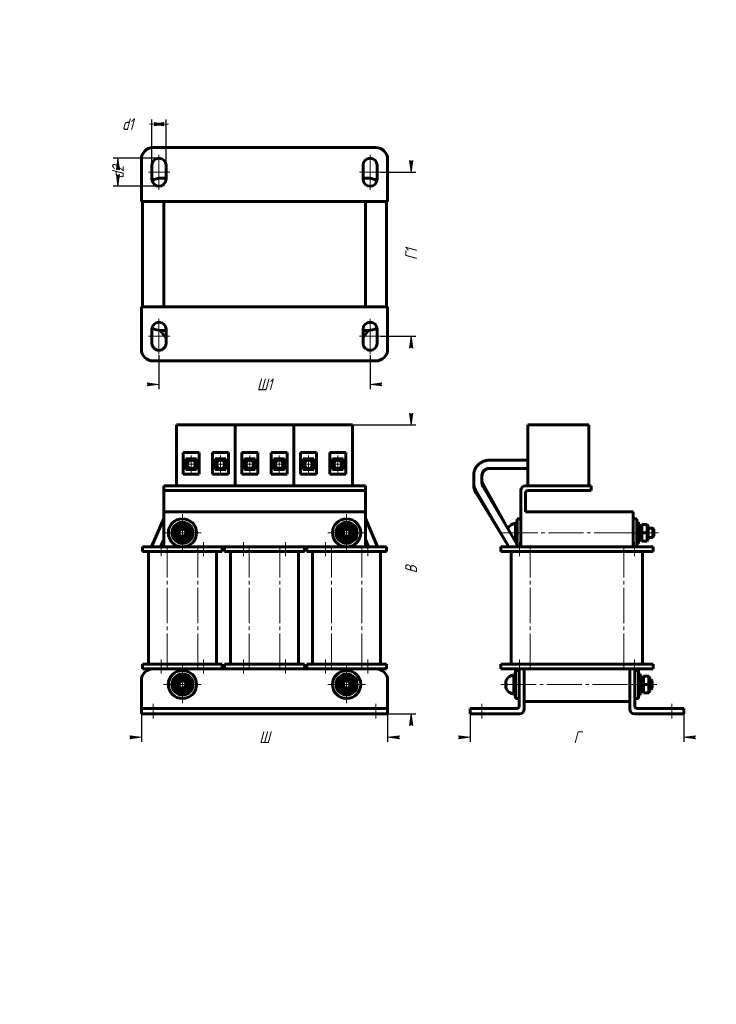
# Model space of a CAD drawing. Header units: millimetres. Extents: x 0 to 297, y 0 to 420.
import ezdxf

# ---------------------------------------------------------------- set-up
doc = ezdxf.new("R2010")
doc.units = ezdxf.units.MM
for name, pattern in [('K5LT_AXLED', [19.5, 15, -1.5, 1.5, -1.5]), ('K5LT_BASIC', [0]), ('K5LT_THIN', [0])]:
    doc.linetypes.add(name, pattern=pattern)
doc.layers.add('Системный слой', color=7, linetype='Continuous')
doc.styles.add('KDIMTEXTSTYLE', font='GOST_AU.SHX', dxfattribs={"width": 0.96, "oblique": 15, "height": 5})
doc.dimstyles.new('KDIMSTYLE (1.00)', dxfattribs={"dimtxt": 5, "dimasz": 1, "dimexe": 2, "dimexo": 0, "dimgap": 1, "dimtad": 1, "dimtxsty": 'KDIMTEXTSTYLE', "dimsah": 1, "dimcen": 0, "dimdle": 1, "dimadec": 0, "dimazin": 0, "dimtfac": 0.667, "dimtmove": 0, "dimatfit": 3, "dimfxl": 1, "dimtvp": 1, "dimtolj": 1, "dimtzin": 0, "dimarcsym": 0})

# ---------------------------------------------------------------- blocks, each defined once
blk = doc.blocks.new('U0')
at = {"layer": 'Системный слой', "color": 30, "linetype": 'K5LT_AXLED', "lineweight": 18, "true_color": 0xff8000}
for q in [(69.38, 144.42), (61.38, 136.42), (77.38, 136.42), (69.38, 128.42)]:
    blk.add_line((69.38, 136.42), q, dxfattribs=at)
blk = doc.blocks.new('U1')
at = {"layer": 'Системный слой', "color": 30, "linetype": 'K5LT_AXLED', "lineweight": 18, "true_color": 0xff8000}
for q in [(69.38, 209.12), (61.38, 201.12), (77.38, 201.12), (69.38, 193.12)]:
    blk.add_line((69.38, 201.12), q, dxfattribs=at)
blk = doc.blocks.new('U2')
at = {"layer": 'Системный слой', "color": 30, "linetype": 'K5LT_AXLED', "lineweight": 18, "true_color": 0xff8000}
for q in [(73.13, 234.1), (69.38, 230.35), (76.88, 230.35), (73.13, 226.6)]:
    blk.add_line((73.13, 230.35), q, dxfattribs=at)
blk = doc.blocks.new('U3')
at = {"layer": 'Системный слой', "color": 30, "linetype": 'K5LT_AXLED', "lineweight": 18, "true_color": 0xff8000}
for q in [(85.63, 234.1), (81.88, 230.35), (89.38, 230.35), (85.63, 226.6)]:
    blk.add_line((85.63, 230.35), q, dxfattribs=at)
blk = doc.blocks.new('U4')
at = {"layer": 'Системный слой', "color": 30, "linetype": 'K5LT_AXLED', "lineweight": 18, "true_color": 0xff8000}
for q in [(98.13, 234.1), (94.38, 230.35), (101.88, 230.35), (98.13, 226.6)]:
    blk.add_line((98.13, 230.35), q, dxfattribs=at)
blk = doc.blocks.new('U5')
at = {"layer": 'Системный слой', "color": 30, "linetype": 'K5LT_AXLED', "lineweight": 18, "true_color": 0xff8000}
for q in [(110.63, 234.1), (106.88, 230.35), (114.38, 230.35), (110.63, 226.6)]:
    blk.add_line((110.63, 230.35), q, dxfattribs=at)
blk = doc.blocks.new('U6')
at = {"layer": 'Системный слой', "color": 30, "linetype": 'K5LT_AXLED', "lineweight": 18, "true_color": 0xff8000}
for q in [(123.13, 234.1), (119.38, 230.35), (126.88, 230.35), (123.13, 226.6)]:
    blk.add_line((123.13, 230.35), q, dxfattribs=at)
blk = doc.blocks.new('U7')
at = {"layer": 'Системный слой', "color": 30, "linetype": 'K5LT_AXLED', "lineweight": 18, "true_color": 0xff8000}
for q in [(135.63, 234.1), (131.88, 230.35), (139.38, 230.35), (135.63, 226.6)]:
    blk.add_line((135.63, 230.35), q, dxfattribs=at)
blk = doc.blocks.new('U8')
at = {"layer": 'Системный слой', "color": 30, "linetype": 'K5LT_AXLED', "lineweight": 18, "true_color": 0xff8000}
for q in [(139.38, 144.42), (131.38, 136.42), (147.38, 136.42), (139.38, 128.42)]:
    blk.add_line((139.38, 136.42), q, dxfattribs=at)
blk = doc.blocks.new('U9')
at = {"layer": 'Системный слой', "color": 30, "linetype": 'K5LT_AXLED', "lineweight": 18, "true_color": 0xff8000}
for q in [(139.38, 209.12), (131.38, 201.12), (147.38, 201.12), (139.38, 193.12)]:
    blk.add_line((139.38, 201.12), q, dxfattribs=at)
blk = doc.blocks.new('KDIMARROW_01')
at = {"layer": 'Системный слой'}
blk.add_hatch(color=0, dxfattribs=at).paths.add_polyline_path([(0, 0), (-5, 0.66), (-4.5, 0), (-5, -0.66)])
at = {"layer": 'Системный слой', "color": 0, "linetype": 'K5LT_THIN', "lineweight": 18}
for p, q in [((-4.5, 0), (-5, 0.66)), ((-5, 0.66), (0, 0)), ((0, 0), (-5, -0.66)), ((-5, -0.66), (-4.5, 0)), ((0, 0), (-1, 0))]:
    blk.add_line(p, q, dxfattribs=at)
blk = doc.blocks.new('KDIMARROW_02')
at = {"layer": 'Системный слой'}
blk.add_hatch(color=0, dxfattribs=at).paths.add_polyline_path([(4.5, 0), (5, 0.66), (0, 0), (5, -0.66)])
at = {"layer": 'Системный слой', "color": 0, "linetype": 'K5LT_THIN', "lineweight": 18}
for p, q in [((0, 0), (-1, 0)), ((5, 0.66), (0, 0)), ((0, 0), (5, -0.66)), ((0, 0), (7, 0)), ((4.5, 0), (5, 0.66)), ((5, -0.66), (4.5, 0))]:
    blk.add_line(p, q, dxfattribs=at)

msp = doc.modelspace()

# ---------------------------------------------------------------- linework, layer by layer
at = {"layer": 'Системный слой', "color": 150, "linetype": 'K5LT_BASIC', "lineweight": 60, "true_color": 0x0080ff}
for p, q in [((56.885, 365.446), (151.885, 365.446)), ((51.885, 344.446), (51.885, 360.446)), ((56.385, 351.946), (56.385, 357.946)), ((62.385, 357.946), (62.385, 351.946)), ((146.385, 351.946), (146.385, 357.946)), ((152.385, 357.946), (152.385, 351.946)), ((156.885, 360.446), (156.885, 344.446)), ((60.385, 352.446), (62.385, 352.446)), ((146.385, 352.446), (148.385, 352.446)), ((51.885, 342.446), (51.885, 344.446)), ((156.885, 344.446), (156.885, 342.446)), ((156.885, 342.446), (51.885, 342.446)), ((52.385, 297.446), (52.385, 342.446)), ((61.385, 297.446), (61.385, 342.446)), ((147.385, 342.446), (147.385, 297.446)), ((156.385, 342.446), (156.385, 297.446)), ((51.885, 297.446), (156.885, 297.446)), ((51.885, 295.446), (51.885, 297.446)), ((51.885, 279.446), (51.885, 295.446)), ((156.885, 297.446), (156.885, 295.446)), ((156.885, 295.446), (156.885, 279.446)), ((56.385, 281.946), (56.385, 287.946)), ((62.385, 284.109), (59.955, 287.458)), ((62.385, 287.446), (60.385, 287.446)), ((62.385, 287.946), (62.385, 281.946)), ((146.385, 281.946), (146.385, 287.946)), ((146.385, 284.457), (148.658, 287.451)), ((148.385, 287.446), (146.385, 287.446)), ((152.385, 287.946), (152.385, 281.946)), ((151.885, 274.446), (56.885, 274.446)), ((66.885, 221.125), (66.885, 247.125)), ((66.885, 247.125), (91.885, 247.125)), ((91.885, 221.125), (91.885, 247.125)), ((91.885, 221.125), (91.885, 247.125)), ((91.885, 247.125), (116.885, 247.125)), ((116.885, 221.125), (116.885, 247.125)), ((116.885, 247.125), (141.885, 247.125)), ((116.885, 221.125), (116.885, 247.125)), ((141.885, 221.125), (141.885, 247.125)), ((216.597, 221.125), (216.597, 247.125)), ((216.597, 247.125), (242.597, 247.125)), ((242.597, 221.125), (242.597, 247.125)), ((69.685, 235.425), (69.685, 226.125)), ((76.585, 235.425), (69.685, 235.425)), ((76.585, 226.125), (76.585, 235.425)), ((89.085, 235.425), (82.185, 235.425)), ((82.185, 235.425), (82.185, 226.125)), ((89.085, 226.125), (89.085, 235.425)), ((94.685, 235.425), (94.685, 226.125)), ((101.585, 235.425), (94.685, 235.425)), ((101.585, 226.125), (101.585, 235.425)), ((114.085, 235.425), (107.185, 235.425)), ((107.185, 235.425), (107.185, 226.125)), ((114.085, 226.125), (114.085, 235.425)), ((119.685, 235.425), (119.685, 226.125)), ((126.585, 235.425), (119.685, 235.425)), ((126.585, 226.125), (126.585, 235.425)), ((139.085, 235.425), (132.185, 235.425)), ((132.185, 235.425), (132.185, 226.125)), ((139.085, 226.125), (139.085, 235.425)), ((75.385, 232.625), (70.885, 232.625)), ((70.885, 232.625), (70.885, 228.125)), ((71.524, 231.04), (70.885, 229.537)), ((75.385, 228.125), (75.385, 232.625)), ((87.885, 232.625), (83.385, 232.625)), ((83.385, 232.625), (83.385, 228.125)), ((87.885, 228.125), (87.885, 232.625)), ((100.385, 232.625), (95.885, 232.625)), ((95.885, 232.625), (95.885, 228.125)), ((100.385, 228.125), (100.385, 232.625)), ((112.885, 232.625), (108.385, 232.625)), ((108.385, 232.625), (108.385, 228.125)), ((112.885, 228.125), (112.885, 232.625)), ((125.385, 232.625), (120.885, 232.625)), ((120.885, 232.625), (120.885, 228.125)), ((125.385, 228.125), (125.385, 232.625)), ((137.885, 232.625), (133.385, 232.625)), ((133.385, 232.625), (133.385, 228.125)), ((137.245, 231.04), (137.885, 229.537)), ((137.885, 228.125), (137.885, 232.625)), ((216.597, 232.105), (200.347, 232.105)), ((70.885, 228.125), (75.385, 228.125)), ((74.745, 229.669), (74.088, 228.125)), ((83.385, 228.125), (87.885, 228.125)), ((83.902, 230.6), (83.551, 228.125)), ((87.367, 230.109), (87.086, 228.125)), ((95.885, 228.125), (100.385, 228.125)), ((96.402, 230.6), (96.051, 228.125)), ((99.867, 230.109), (99.586, 228.125)), ((108.385, 228.125), (112.885, 228.125)), ((108.902, 230.109), (109.183, 228.125)), ((112.367, 230.6), (112.718, 228.125)), ((120.885, 228.125), (125.385, 228.125)), ((121.402, 230.109), (121.683, 228.125)), ((124.867, 230.6), (125.218, 228.125)), ((133.385, 228.125), (137.885, 228.125)), ((134.024, 229.669), (134.682, 228.125)), ((216.597, 228.605), (200.347, 228.605)), ((69.685, 226.125), (76.585, 226.125)), ((82.185, 226.125), (89.085, 226.125)), ((94.685, 226.125), (101.585, 226.125)), ((107.185, 226.125), (114.085, 226.125)), ((119.685, 226.125), (126.585, 226.125)), ((132.185, 226.125), (139.085, 226.125)), ((193.597, 225.754), (193.597, 222.269)), ((197.097, 225.754), (197.097, 222.269)), ((147.385, 221.125), (61.385, 221.125)), ((61.385, 221.125), (61.385, 219.125)), ((61.385, 219.125), (147.385, 219.125)), ((61.385, 218.125), (61.385, 219.125)), ((147.385, 219.125), (147.385, 221.125)), ((147.385, 219.125), (147.385, 218.125)), ((193.597, 222.269), (193.597, 221.83)), ((193.597, 221.83), (193.597, 221.792)), ((193.597, 221.792), (193.597, 221.537)), ((194.437, 219.199), (208.556, 195.125)), ((197.429, 222.186), (208.185, 202.99)), ((197.456, 220.97), (212.614, 195.125)), ((213.597, 195.125), (213.597, 219.125)), ((215.597, 221.125), (243.597, 221.125)), ((216.597, 219.125), (243.597, 219.125)), ((243.597, 221.125), (243.597, 219.125)), ((61.385, 210.125), (61.385, 218.125)), ((147.385, 210.125), (147.385, 218.125)), ((194.551, 218.396), (208.543, 195.125)), ((194.553, 218.354), (208.542, 195.125)), ((194.57, 218.072), (208.536, 195.125)), ((215.597, 210.125), (215.597, 218.125)), ((61.385, 195.125), (61.385, 210.125)), ((61.385, 210.125), (147.385, 210.125)), ((147.385, 195.125), (147.385, 210.125)), ((215.597, 210.125), (261.597, 210.125)), ((261.597, 195.125), (261.597, 210.125)), ((61.385, 207.212), (56.241, 195.125)), ((147.385, 207.212), (152.528, 195.125)), ((212.097, 207.125), (213.597, 207.125)), ((212.097, 207.125), (212.097, 196.006)), ((261.597, 207.125), (263.097, 207.125)), ((263.097, 207.125), (263.097, 195.125)), ((67.364, 204.625), (65.343, 201.125)), ((67.653, 204.125), (65.92, 201.125)), ((71.405, 204.625), (67.364, 204.625)), ((67.364, 204.625), (67.653, 204.125)), ((71.117, 204.125), (67.653, 204.125)), ((71.405, 204.625), (71.117, 204.125)), ((72.849, 201.125), (71.117, 204.125)), ((73.426, 201.125), (71.405, 204.625)), ((137.364, 204.625), (135.343, 201.125)), ((137.653, 204.125), (135.92, 201.125)), ((141.405, 204.625), (137.364, 204.625)), ((137.364, 204.625), (137.653, 204.125)), ((141.117, 204.125), (137.653, 204.125)), ((141.405, 204.625), (141.117, 204.125)), ((142.849, 201.125), (141.117, 204.125)), ((143.426, 201.125), (141.405, 204.625)), ((208.235, 203.125), (208.245, 203.125)), ((211.397, 205.625), (211.397, 197.2)), ((211.397, 205.625), (212.097, 205.625)), ((263.097, 205.625), (263.797, 205.625)), ((263.797, 205.625), (263.797, 196.625)), ((265.297, 204.625), (264.797, 204.125)), ((264.797, 204.125), (264.797, 201.125)), ((265.297, 204.625), (267.497, 204.625)), ((265.297, 204.625), (265.297, 201.125)), ((267.497, 204.625), (267.497, 201.125)), ((267.497, 204.625), (267.997, 204.125)), ((267.997, 204.125), (267.997, 201.125)), ((267.997, 203.125), (269.897, 203.125)), ((269.897, 203.125), (269.897, 199.125)), ((269.897, 203.125), (270.397, 202.625)), ((270.397, 202.625), (270.397, 199.625)), ((61.385, 198.273), (60.045, 195.125)), ((65.343, 201.125), (65.92, 201.125)), ((65.343, 201.125), (67.364, 197.625)), ((65.92, 201.125), (67.653, 198.125)), ((67.364, 197.625), (67.653, 198.125)), ((67.364, 197.625), (71.405, 197.625)), ((67.653, 198.125), (71.117, 198.125)), ((71.117, 198.125), (72.849, 201.125)), ((71.405, 197.625), (71.117, 198.125)), ((71.405, 197.625), (73.426, 201.125)), ((73.426, 201.125), (72.849, 201.125)), ((135.343, 201.125), (135.92, 201.125)), ((135.343, 201.125), (137.364, 197.625)), ((135.92, 201.125), (137.653, 198.125)), ((137.364, 197.625), (137.653, 198.125)), ((137.364, 197.625), (141.405, 197.625)), ((137.653, 198.125), (141.117, 198.125)), ((141.117, 198.125), (142.849, 201.125)), ((141.405, 197.625), (141.117, 198.125)), ((141.405, 197.625), (143.426, 201.125)), ((143.426, 201.125), (142.849, 201.125)), ((147.385, 198.273), (148.724, 195.125)), ((265.297, 201.125), (264.797, 201.125)), ((264.797, 201.125), (264.797, 198.125)), ((265.297, 197.625), (264.797, 198.125)), ((265.297, 201.125), (267.497, 201.125)), ((265.297, 201.125), (265.297, 197.625)), ((265.297, 197.625), (267.497, 197.625)), ((267.497, 201.125), (267.997, 201.125)), ((267.497, 201.125), (267.497, 197.625)), ((267.497, 197.625), (267.997, 198.125)), ((267.997, 201.125), (267.997, 198.125)), ((267.997, 199.125), (269.897, 199.125)), ((269.897, 199.125), (270.397, 199.625)), ((52.385, 193.125), (52.385, 195.125)), ((52.385, 195.125), (60.385, 195.125)), ((60.385, 195.125), (78.385, 195.125)), ((78.385, 195.125), (86.385, 195.125)), ((86.385, 193.125), (86.385, 195.125)), ((86.385, 195.125), (87.385, 195.125)), ((87.385, 193.125), (87.385, 195.125)), ((87.385, 195.125), (95.385, 195.125)), ((95.385, 195.125), (113.385, 195.125)), ((113.385, 195.125), (121.385, 195.125)), ((121.385, 193.125), (121.385, 195.125)), ((121.385, 195.125), (122.385, 195.125)), ((122.385, 193.125), (122.385, 195.125)), ((122.385, 195.125), (130.385, 195.125)), ((130.385, 195.125), (148.385, 195.125)), ((148.385, 195.125), (156.385, 195.125)), ((156.385, 193.125), (156.385, 195.125)), ((205.097, 193.125), (205.097, 195.125)), ((205.097, 195.125), (213.097, 195.125)), ((211.734, 196.625), (212.097, 196.625)), ((211.751, 196.625), (212.097, 196.008)), ((213.097, 195.125), (262.097, 195.125)), ((262.097, 195.125), (270.097, 195.125)), ((263.097, 196.625), (263.797, 196.625)), ((270.097, 193.125), (270.097, 195.125)), ((52.385, 193.125), (60.385, 193.125)), ((54.885, 145.125), (54.885, 193.125)), ((60.385, 193.125), (78.385, 193.125)), ((78.385, 193.125), (86.385, 193.125)), ((83.885, 145.125), (83.885, 193.125)), ((87.385, 193.125), (95.385, 193.125)), ((89.885, 145.125), (89.885, 193.125)), ((95.385, 193.125), (113.385, 193.125)), ((113.385, 193.125), (121.385, 193.125)), ((118.885, 145.125), (118.885, 193.125)), ((122.385, 193.125), (130.385, 193.125)), ((124.885, 145.125), (124.885, 193.125)), ((130.385, 193.125), (148.385, 193.125)), ((148.385, 193.125), (156.385, 193.125)), ((153.885, 145.125), (153.885, 193.125)), ((205.097, 193.125), (213.097, 193.125)), ((209.597, 145.125), (209.597, 193.125)), ((213.097, 193.125), (262.097, 193.125)), ((262.097, 193.125), (270.097, 193.125)), ((265.597, 145.125), (265.597, 193.125)), ((52.385, 143.125), (52.385, 145.125)), ((52.385, 145.125), (60.385, 145.125)), ((52.385, 143.125), (60.385, 143.125)), ((60.385, 145.125), (78.385, 145.125)), ((60.385, 143.125), (78.385, 143.125)), ((78.385, 145.125), (86.385, 145.125)), ((78.385, 143.125), (86.382, 143.125)), ((86.382, 143.125), (87.387, 143.125)), ((86.385, 143.125), (86.385, 145.125)), ((87.385, 143.125), (87.385, 145.125)), ((87.385, 145.125), (95.385, 145.125)), ((87.387, 143.125), (95.385, 143.125)), ((95.385, 145.125), (113.385, 145.125)), ((95.385, 143.125), (113.385, 143.125)), ((113.385, 145.125), (121.385, 145.125)), ((113.385, 143.125), (121.382, 143.125)), ((121.382, 143.125), (122.387, 143.125)), ((121.385, 143.125), (121.385, 145.125)), ((122.385, 143.125), (122.385, 145.125)), ((122.385, 145.125), (130.385, 145.125)), ((122.387, 143.125), (130.385, 143.125)), ((130.385, 145.125), (148.385, 145.125)), ((130.385, 143.125), (148.385, 143.125)), ((148.385, 145.125), (156.385, 145.125)), ((148.385, 143.125), (156.385, 143.125)), ((156.385, 143.125), (156.385, 145.125)), ((205.097, 143.125), (205.097, 145.125)), ((205.097, 145.125), (213.097, 145.125)), ((205.097, 143.125), (213.097, 143.125)), ((212.897, 138.125), (212.897, 143.125)), ((213.097, 145.125), (262.097, 145.125)), ((213.097, 143.125), (262.097, 143.125)), ((215.097, 143.125), (215.097, 138.125)), ((260.097, 138.125), (260.097, 143.125)), ((262.097, 145.125), (270.097, 145.125)), ((262.097, 143.125), (270.097, 143.125)), ((262.297, 143.125), (262.297, 138.125)), ((270.097, 143.125), (270.097, 145.125)), ((67.364, 139.925), (65.343, 136.425)), ((67.653, 139.425), (65.92, 136.425)), ((71.405, 139.925), (67.364, 139.925)), ((67.364, 139.925), (67.653, 139.425)), ((71.117, 139.425), (67.653, 139.425)), ((71.405, 139.925), (71.117, 139.425)), ((72.849, 136.425), (71.117, 139.425)), ((73.426, 136.425), (71.405, 139.925)), ((137.364, 139.925), (135.343, 136.425)), ((137.653, 139.425), (135.92, 136.425)), ((141.405, 139.925), (137.364, 139.925)), ((137.364, 139.925), (137.653, 139.425)), ((141.117, 139.425), (137.653, 139.425)), ((141.405, 139.925), (141.117, 139.425)), ((142.849, 136.425), (141.117, 139.425)), ((143.426, 136.425), (141.405, 139.925)), ((210.697, 140.925), (210.697, 131.925)), ((210.697, 140.925), (211.397, 140.925)), ((211.397, 142.425), (211.397, 130.425)), ((211.397, 142.425), (212.897, 142.425)), ((262.297, 142.425), (263.797, 142.425)), ((263.797, 142.425), (263.797, 130.425)), ((263.797, 140.925), (264.497, 140.925)), ((264.497, 140.925), (264.497, 131.925)), ((265.997, 139.925), (265.497, 139.425)), ((265.497, 139.425), (265.497, 136.425)), ((265.997, 139.925), (268.197, 139.925)), ((265.997, 139.925), (265.997, 136.425)), ((268.197, 139.925), (268.197, 136.425)), ((268.197, 139.925), (268.697, 139.425)), ((268.697, 139.425), (268.697, 136.425)), ((51.885, 127.125), (51.885, 138.125)), ((65.343, 136.425), (65.92, 136.425)), ((65.343, 136.425), (67.364, 132.925)), ((65.92, 136.425), (67.653, 133.425)), ((71.117, 133.425), (72.849, 136.425)), ((71.405, 132.925), (73.426, 136.425)), ((73.426, 136.425), (72.849, 136.425)), ((135.343, 136.425), (135.92, 136.425)), ((135.343, 136.425), (137.364, 132.925)), ((135.92, 136.425), (137.653, 133.425)), ((141.117, 133.425), (142.849, 136.425)), ((141.405, 132.925), (143.426, 136.425)), ((143.426, 136.425), (142.849, 136.425)), ((156.885, 127.125), (156.885, 138.125)), ((207.197, 136.725), (207.197, 136.825)), ((207.197, 136.725), (207.545, 136.725)), ((207.197, 136.025), (207.197, 136.125)), ((207.545, 136.125), (207.197, 136.125)), ((207.535, 138.425), (207.545, 138.425)), ((207.545, 134.425), (207.535, 134.425)), ((212.897, 127.125), (212.897, 138.125)), ((215.097, 125.925), (215.097, 138.125)), ((260.097, 125.925), (260.097, 138.125)), ((262.297, 127.125), (262.297, 138.125)), ((265.997, 136.425), (265.497, 136.425)), ((265.497, 136.425), (265.497, 133.425)), ((265.997, 136.425), (268.197, 136.425)), ((265.997, 136.425), (265.997, 132.925)), ((268.197, 136.425), (268.697, 136.425)), ((268.197, 136.425), (268.197, 132.925)), ((268.697, 138.425), (269.197, 138.425)), ((268.697, 136.425), (268.697, 133.425)), ((268.697, 134.425), (269.197, 134.425)), ((269.197, 138.425), (269.197, 134.425)), ((269.197, 138.425), (269.697, 137.925)), ((269.197, 134.425), (269.697, 134.925)), ((269.697, 137.925), (269.697, 134.925)), ((67.364, 132.925), (67.653, 133.425)), ((67.364, 132.925), (71.405, 132.925)), ((67.653, 133.425), (71.117, 133.425)), ((71.405, 132.925), (71.117, 133.425)), ((137.364, 132.925), (137.653, 133.425)), ((137.364, 132.925), (141.405, 132.925)), ((137.653, 133.425), (141.117, 133.425)), ((141.405, 132.925), (141.117, 133.425)), ((210.697, 131.925), (211.397, 131.925)), ((211.397, 130.425), (212.897, 130.425)), ((262.297, 130.425), (263.797, 130.425)), ((263.797, 131.925), (264.497, 131.925)), ((265.997, 132.925), (265.497, 133.425)), ((265.997, 132.925), (268.197, 132.925)), ((268.197, 132.925), (268.697, 133.425)), ((51.885, 126.125), (51.885, 127.125)), ((51.885, 126.125), (56.885, 126.125)), ((51.885, 123.925), (51.885, 126.125)), ((56.885, 126.125), (151.885, 126.125)), ((151.885, 126.125), (156.885, 126.125)), ((156.885, 127.125), (156.885, 126.125)), ((156.885, 123.925), (156.885, 126.125)), ((192.097, 126.125), (197.097, 126.125)), ((192.097, 123.925), (192.097, 126.125)), ((197.097, 126.125), (211.897, 126.125)), ((215.097, 129.125), (260.097, 129.125)), ((263.297, 126.125), (278.097, 126.125)), ((278.097, 126.125), (283.097, 126.125)), ((283.097, 123.925), (283.097, 126.125)), ((51.885, 123.925), (56.885, 123.925)), ((56.885, 123.925), (151.885, 123.925)), ((151.885, 123.925), (156.885, 123.925)), ((192.097, 123.925), (197.097, 123.925)), ((197.097, 123.925), (213.097, 123.925)), ((262.097, 123.925), (278.097, 123.925)), ((278.097, 123.925), (283.097, 123.925))]:
    msp.add_line(p, q, dxfattribs=at)
at = {"layer": 'Системный слой', "color": 30, "linetype": 'K5LT_AXLED', "lineweight": 18, "true_color": 0xff8000}
for p, q in [((59.385, 362.367), (59.385, 346.968)), ((149.385, 362.367), (149.385, 346.968)), ((54.927, 354.946), (63.947, 354.946)), ((144.927, 354.946), (153.947, 354.946)), ((59.385, 292.367), (59.385, 276.968)), ((149.385, 292.367), (149.385, 276.968)), ((54.927, 284.946), (63.947, 284.946)), ((144.927, 284.946), (153.947, 284.946)), ((205.897, 201.125), (272.397, 201.125)), ((209.397, 201.125), (212.097, 201.125)), ((212.097, 201.125), (215.597, 201.125)), ((259.597, 201.125), (263.097, 201.125)), ((263.097, 201.125), (263.797, 201.125)), ((266.797, 201.125), (263.797, 201.125)), ((60.385, 191.125), (60.385, 197.125)), ((62.885, 143.125), (62.885, 195.125)), ((75.885, 143.125), (75.885, 195.125)), ((78.385, 191.125), (78.385, 197.125)), ((95.385, 191.125), (95.385, 197.125)), ((97.885, 143.125), (97.885, 195.125)), ((110.885, 143.125), (110.885, 195.125)), ((113.385, 191.125), (113.385, 197.125)), ((130.385, 191.125), (130.385, 197.125)), ((132.885, 143.125), (132.885, 195.125)), ((145.885, 143.125), (145.885, 195.125)), ((148.385, 191.125), (148.385, 197.125)), ((213.097, 191.125), (213.097, 197.125)), ((217.597, 143.125), (217.597, 195.125)), ((257.597, 143.125), (257.597, 195.125)), ((262.097, 191.125), (262.097, 197.125)), ((60.385, 141.125), (60.385, 147.125)), ((78.385, 141.125), (78.385, 147.125)), ((95.385, 141.125), (95.385, 147.125)), ((113.385, 141.125), (113.385, 147.125)), ((130.385, 141.125), (130.385, 147.125)), ((148.385, 141.125), (148.385, 147.125)), ((213.097, 141.125), (213.097, 147.125)), ((262.097, 141.125), (262.097, 147.125)), ((205.197, 136.425), (271.697, 136.425)), ((208.697, 136.425), (211.397, 136.425)), ((211.397, 136.425), (214.897, 136.425)), ((260.297, 136.425), (263.797, 136.425)), ((263.797, 136.425), (264.497, 136.425)), ((267.497, 136.425), (264.497, 136.425)), ((56.885, 121.925), (56.885, 128.125)), ((151.885, 121.925), (151.885, 128.125)), ((197.097, 121.925), (197.097, 128.125)), ((278.097, 121.925), (278.097, 128.125))]:
    msp.add_line(p, q, dxfattribs=at)
at = {"layer": 'Системный слой', "color": 150, "linetype": 'K5LT_BASIC', "lineweight": 60, "true_color": 0x0080ff}
for centre, radius in [((73.135, 230.355), 1.75), ((85.635, 230.355), 1.75), ((98.135, 230.355), 1.75), ((110.635, 230.355), 1.75), ((123.135, 230.355), 1.75), ((135.635, 230.355), 1.75), ((69.385, 201.125), 6), ((139.385, 201.125), 6), ((69.385, 201.125), 4.5), ((69.385, 201.125), 2.5), ((69.385, 201.125), 2), ((69.385, 201.125), 1.5), ((139.385, 201.125), 4.5), ((139.385, 201.125), 2.5), ((139.385, 201.125), 2), ((139.385, 201.125), 1.5), ((69.385, 136.425), 6), ((69.385, 136.425), 4.5), ((69.385, 136.425), 2.5), ((139.385, 136.425), 6), ((139.385, 136.425), 4.5), ((139.385, 136.425), 2.5), ((69.385, 136.425), 2), ((69.385, 136.425), 1.5), ((139.385, 136.425), 2), ((139.385, 136.425), 1.5)]:
    msp.add_circle(centre, radius, dxfattribs=at)
for centre, radius, start, end in [((56.885, 360.446), 5, 90, 180), ((151.885, 360.446), 5, 0, 90), ((59.385, 357.946), 3, 0, 180), ((149.385, 357.946), 3, 0, 180), ((59.385, 351.946), 3, 180, 0), ((60.385, 344.446), 8, 90, 119.59048), ((149.385, 351.946), 3, 180, 0), ((148.385, 344.446), 8, 60.40952, 90), ((59.385, 287.946), 3, 0, 180), ((149.385, 287.946), 3, 0, 180), ((60.385, 295.446), 8, 240.40952, 270), ((148.385, 295.446), 8, 270, 299.59048), ((59.385, 281.946), 3, 180, 0), ((149.385, 281.946), 3, 180, 0), ((56.885, 279.446), 5, 180, 270), ((151.885, 279.446), 5, 270, 0), ((215.597, 219.125), 2, 90, 180), ((216.597, 218.125), 1, 90, 180), ((211.397, 201.625), 3.5, 90, 154.62307), ((264.297, 198.375), 0.5, 180, 0), ((56.885, 138.125), 5, 90, 180), ((151.885, 138.125), 5, 0, 90), ((210.697, 136.925), 3.5, 90, 154.62307), ((210.697, 135.925), 3.5, 205.37693, 270), ((264.997, 133.675), 0.5, 180, 0), ((211.897, 127.125), 1, 270, 0), ((263.297, 127.125), 1, 180, 270), ((213.097, 125.925), 2, 270, 0), ((262.097, 125.925), 2, 180, 270)]:
    msp.add_arc(centre, radius, start, end, dxfattribs=at)
for points, knots in [([(200.347, 232.105), (200.306, 232.105), (200.265, 232.104), (200.153, 232.102), (200.082, 232.1), (199.858, 232.09), (199.705, 232.078), (199.284, 232.031), (199.016, 231.985), (198.494, 231.866), (198.239, 231.793), (197.922, 231.682), (197.854, 231.657), (197.551, 231.54), (197.32, 231.436), (196.915, 231.227), (196.739, 231.126), (196.357, 230.883), (196.154, 230.738), (195.769, 230.428), (195.587, 230.264), (195.245, 229.921), (195.085, 229.741), (194.789, 229.367), (194.652, 229.173), (194.404, 228.775), (194.291, 228.57), (194.091, 228.152), (194.004, 227.939), (193.854, 227.505), (193.791, 227.285), (193.692, 226.841), (193.655, 226.617), (193.608, 226.18), (193.597, 225.967), (193.597, 225.754)], [0, 0, 0, 0, 0.2327258, 0.2327258, 0.6399959, 0.6399959, 1.5127176, 1.5127176, 3.0592309, 3.0592309, 4.577088, 4.577088, 4.9893373, 4.9893373, 6.4447405, 6.4447405, 7.6183404, 7.6183404, 9.0631701, 9.0631701, 10.4875946, 10.4875946, 11.8942871, 11.8942871, 13.2857795, 13.2857795, 14.6623728, 14.6623728, 16.0268458, 16.0268458, 17.3828284, 17.3828284, 18.7310213, 18.7310213, 20, 20, 20, 20]), ([(200.347, 228.605), (200.205, 228.605), (200.063, 228.597), (199.785, 228.564), (199.649, 228.54), (199.384, 228.479), (199.255, 228.441), (199.007, 228.353), (198.888, 228.302), (198.671, 228.197), (198.573, 228.142), (198.378, 228.022), (198.282, 227.955), (198.099, 227.813), (198.013, 227.737), (197.852, 227.58), (197.777, 227.498), (197.639, 227.33), (197.576, 227.244), (197.463, 227.068), (197.412, 226.979), (197.322, 226.798), (197.283, 226.706), (197.216, 226.522), (197.188, 226.429), (197.144, 226.243), (197.127, 226.15), (197.103, 225.955), (197.097, 225.855), (197.097, 225.754)], [0, 0, 0, 0, 1.531244, 1.531244, 3.0299749, 3.0299749, 4.4973707, 4.4973707, 5.9355885, 5.9355885, 7.2055167, 7.2055167, 8.554197, 8.554197, 9.9028774, 9.9028774, 11.2406265, 11.2406265, 12.5558038, 12.5558038, 13.8516349, 13.8516349, 15.1323108, 15.1323108, 16.3986332, 16.3986332, 17.6549205, 17.6549205, 19, 19, 19, 19]), ([(200.347, 228.605), (200.21, 228.605), (200.074, 228.596), (199.804, 228.562), (199.67, 228.537), (199.408, 228.471), (199.28, 228.43), (199.031, 228.334), (198.91, 228.278), (198.677, 228.153), (198.565, 228.084), (198.35, 227.933), (198.248, 227.851), (198.055, 227.677), (197.965, 227.585), (197.796, 227.391), (197.717, 227.289), (197.574, 227.078), (197.509, 226.969), (197.392, 226.744), (197.341, 226.628), (197.253, 226.392), (197.216, 226.271), (197.159, 226.037), (197.138, 225.923), (197.115, 225.749), (197.109, 225.691), (197.1, 225.556), (197.1, 225.48), (197.097, 225.404)], [0, 0, 0, 0, 1.5196857, 1.5196857, 3.028504, 3.028504, 4.5244729, 4.5244729, 6.0086439, 6.0086439, 7.4817116, 7.4817116, 8.9446523, 8.9446523, 10.3986404, 10.3986404, 11.8442126, 11.8442126, 13.2825592, 13.2825592, 14.7149874, 14.7149874, 16.1435095, 16.1435095, 17.4622676, 17.4622676, 18.1356608, 18.1356608, 18.9998779, 18.9998779, 18.9998779, 18.9998779]), ([(197.097, 223.439), (197.1, 223.365), (197.1, 223.292), (197.114, 223.133), (197.126, 223.047), (197.159, 222.878), (197.18, 222.793), (197.229, 222.632), (197.257, 222.555), (197.307, 222.432), (197.328, 222.385), (197.375, 222.287), (197.401, 222.236), (197.429, 222.186)], [0.0003689, 0.0003689, 0.0003689, 0.0003689, 2.7474788, 2.7474788, 5.9474788, 5.9474788, 9.1474788, 9.1474788, 12.1175597, 12.1175597, 13.9559574, 13.9559574, 16, 16, 16, 16]), ([(193.597, 222.269), (193.597, 222.269), (193.597, 222.269), (193.607, 222.07), (193.607, 221.871), (193.639, 221.552), (193.654, 221.433), (193.694, 221.187), (193.719, 221.061), (193.795, 220.727), (193.854, 220.52), (193.993, 220.114), (194.074, 219.914), (194.247, 219.541), (194.338, 219.368), (194.437, 219.199)], [0, 0, 0, 0, 0.0001458, 0.0001458, 2.9810762, 2.9810762, 4.7800593, 4.7800593, 6.6989731, 6.6989731, 9.8989731, 9.8989731, 13.0989731, 13.0989731, 16, 16, 16, 16]), ([(193.597, 221.83), (193.597, 221.83), (193.597, 221.83), (193.598, 221.818), (193.597, 221.806), (193.597, 221.793), (193.597, 221.791), (193.599, 221.697), (193.599, 221.606), (193.612, 221.379), (193.621, 221.245), (193.662, 220.871), (193.701, 220.634), (193.804, 220.164), (193.869, 219.932), (194.006, 219.525), (194.074, 219.349), (194.199, 219.061), (194.252, 218.947), (194.384, 218.686), (194.465, 218.54), (194.551, 218.396)], [0, 0, 0, 0, 0.0003298, 0.0003298, 0.1577267, 0.1577267, 0.1822146, 0.1822146, 1.4024268, 1.4024268, 3.2, 3.2, 6.4, 6.4, 9.6, 9.6, 12.112267, 12.112267, 13.7753314, 13.7753314, 16, 16, 16, 16]), ([(193.597, 221.792), (193.597, 221.551), (193.61, 221.311), (193.662, 220.832), (193.701, 220.594), (193.805, 220.124), (193.87, 219.891), (194.007, 219.484), (194.075, 219.307), (194.201, 219.019), (194.254, 218.906), (194.386, 218.645), (194.467, 218.498), (194.553, 218.354)], [0, 0, 0, 0, 3.2, 3.2, 6.4, 6.4, 9.6, 9.6, 12.1121273, 12.1121273, 13.7730476, 13.7730476, 16, 16, 16, 16]), ([(193.597, 221.537), (193.597, 221.294), (193.61, 221.051), (193.663, 220.568), (193.703, 220.329), (193.809, 219.854), (193.874, 219.62), (194.014, 219.21), (194.083, 219.032), (194.211, 218.743), (194.264, 218.63), (194.398, 218.366), (194.481, 218.217), (194.57, 218.072)], [0, 0, 0, 0, 3.2, 3.2, 6.4, 6.4, 9.6, 9.6, 12.1111928, 12.1111928, 13.7577666, 13.7577666, 16, 16, 16, 16]), ([(197.097, 222.269), (197.097, 222.269), (197.097, 222.269), (197.101, 222.186), (197.101, 222.102), (197.119, 221.929), (197.132, 221.841), (197.17, 221.665), (197.193, 221.577), (197.245, 221.417), (197.272, 221.345), (197.323, 221.226), (197.345, 221.18), (197.395, 221.078), (197.425, 221.024), (197.456, 220.97)], [0, 0, 0, 0, 0.0004038, 0.0004038, 3.0071715, 3.0071715, 6.2071715, 6.2071715, 9.4071715, 9.4071715, 12.1125242, 12.1125242, 13.8815182, 13.8815182, 16, 16, 16, 16]), ([(208.111, 202.803), (208.115, 202.815), (208.125, 202.841), (208.139, 202.878), (208.154, 202.915), (208.176, 202.969), (208.206, 203.039), (208.232, 203.096), (208.245, 203.125)], [0, 0, 0, 0, 0.1726574, 0.3453149, 0.5179723, 0.6906297, 1.0955741, 1.5005186, 1.5005186, 1.5005186, 1.5005186]), ([(208.245, 203.125), (208.232, 203.096), (208.206, 203.039), (208.176, 202.969), (208.154, 202.915), (208.139, 202.878), (208.125, 202.841), (208.115, 202.815), (208.111, 202.803)], [0, 0, 0, 0, 0.4049444, 0.8098889, 0.9825463, 1.1552037, 1.3278611, 1.5005186, 1.5005186, 1.5005186, 1.5005186]), ([(263.797, 203.873), (263.797, 203.883), (263.798, 203.904), (263.802, 203.946), (263.811, 203.998), (263.831, 204.057), (263.858, 204.114), (263.891, 204.168), (263.931, 204.216), (263.977, 204.259), (264.028, 204.296), (264.083, 204.327), (264.142, 204.35), (264.203, 204.366), (264.265, 204.373), (264.328, 204.374), (264.39, 204.366), (264.451, 204.35), (264.51, 204.327), (264.565, 204.297), (264.601, 204.271), (264.62, 204.255), (264.626, 204.249), (264.637, 204.24), (264.649, 204.228), (264.673, 204.204), (264.702, 204.168), (264.736, 204.115), (264.763, 204.058), (264.782, 203.998), (264.791, 203.955), (264.794, 203.93), (264.795, 203.922), (264.796, 203.907), (264.797, 203.89), (264.797, 203.878), (264.797, 203.873)], [0, 0, 0, 0, 0.5198418, 1.0396836, 2.0793484, 3.1189783, 4.158561, 5.1980885, 6.2375568, 7.276966, 8.3163193, 9.3556229, 10.3948856, 11.434118, 12.4733322, 13.5125409, 14.5517496, 15.5909583, 16.6301593, 17.6693246, 18.7083855, 18.812322, 18.9162643, 19.1235876, 19.5382343, 19.7483641, 20.7877873, 21.8272104, 22.8665717, 23.9057476, 24.9444948, 25.0484641, 25.1524354, 25.3585235, 25.7706996, 26, 26, 26, 26]), ([(264.497, 139.173), (264.497, 139.183), (264.498, 139.204), (264.502, 139.246), (264.511, 139.298), (264.531, 139.357), (264.558, 139.414), (264.591, 139.468), (264.631, 139.516), (264.677, 139.559), (264.728, 139.596), (264.783, 139.627), (264.842, 139.65), (264.903, 139.666), (264.965, 139.673), (265.028, 139.674), (265.09, 139.666), (265.151, 139.65), (265.21, 139.627), (265.265, 139.597), (265.301, 139.571), (265.32, 139.555), (265.326, 139.549), (265.337, 139.54), (265.349, 139.528), (265.373, 139.504), (265.402, 139.468), (265.436, 139.415), (265.463, 139.358), (265.482, 139.298), (265.491, 139.255), (265.494, 139.23), (265.495, 139.222), (265.496, 139.207), (265.497, 139.19), (265.497, 139.178), (265.497, 139.173)], [0, 0, 0, 0, 0.5198418, 1.0396836, 2.0793484, 3.1189783, 4.158561, 5.1980885, 6.2375568, 7.276966, 8.3163193, 9.3556229, 10.3948856, 11.434118, 12.4733322, 13.5125409, 14.5517496, 15.5909583, 16.6301593, 17.6693246, 18.7083855, 18.812322, 18.9162643, 19.1235876, 19.5382343, 19.7483641, 20.7877873, 21.8272104, 22.8665717, 23.9057476, 24.9444948, 25.0484641, 25.1524354, 25.3585235, 25.7706996, 26, 26, 26, 26]), ([(207.197, 136.825), (207.197, 136.831), (207.197, 136.849), (207.197, 136.877), (207.198, 136.909), (207.198, 136.939), (207.199, 136.968), (207.2, 137.006), (207.202, 137.053), (207.206, 137.11), (207.21, 137.165), (207.214, 137.221), (207.22, 137.273), (207.225, 137.322), (207.231, 137.368), (207.238, 137.414), (207.247, 137.476), (207.258, 137.537), (207.27, 137.598), (207.288, 137.686), (207.319, 137.815), (207.374, 138.003), (207.434, 138.171), (207.488, 138.299), (207.52, 138.371), (207.537, 138.407), (207.545, 138.425)], [0, 0, 0, 0, 0.0870294, 0.2320785, 0.3626227, 0.4931669, 0.6164586, 0.7397503, 0.9863337, 1.2256647, 1.4649957, 1.7043266, 1.9436576, 2.1438372, 2.3440168, 2.5441963, 2.7443759, 3.1447351, 3.3449147, 3.5450942, 4.3021033, 5.0591123, 6.0810131, 6.5919636, 6.8474388, 7.102914, 7.102914, 7.102914, 7.102914]), ([(207.545, 138.425), (207.532, 138.396), (207.506, 138.339), (207.456, 138.224), (207.4, 138.078), (207.343, 137.9), (207.296, 137.723), (207.259, 137.548), (207.238, 137.417), (207.226, 137.33), (207.219, 137.271), (207.212, 137.199), (207.205, 137.111), (207.202, 137.044), (207.2, 136.998), (207.199, 136.965), (207.198, 136.924), (207.197, 136.874), (207.197, 136.841), (207.197, 136.825)], [0, 0, 0, 0, 0.4049444, 0.8098889, 1.6197777, 2.4197756, 3.2197735, 3.9775935, 4.7354136, 4.9248686, 5.1143236, 5.4932336, 5.8721437, 6.2510537, 6.3575362, 6.4640188, 6.6769838, 6.8899489, 7.102914, 7.102914, 7.102914, 7.102914]), ([(207.545, 134.425), (207.532, 134.453), (207.506, 134.51), (207.456, 134.625), (207.4, 134.771), (207.343, 134.949), (207.296, 135.126), (207.259, 135.302), (207.238, 135.432), (207.226, 135.519), (207.219, 135.578), (207.212, 135.651), (207.205, 135.739), (207.202, 135.806), (207.2, 135.851), (207.199, 135.885), (207.198, 135.926), (207.197, 135.975), (207.197, 136.008), (207.197, 136.025)], [0, 0, 0, 0, 0.4049444, 0.8098889, 1.6197777, 2.4197756, 3.2197735, 3.9775935, 4.7354136, 4.9248686, 5.1143236, 5.4932336, 5.8721437, 6.2510537, 6.3575362, 6.4640188, 6.6769838, 6.8899489, 7.102914, 7.102914, 7.102914, 7.102914]), ([(207.197, 136.025), (207.197, 136.018), (207.197, 136), (207.197, 135.972), (207.198, 135.94), (207.198, 135.911), (207.199, 135.881), (207.2, 135.843), (207.202, 135.796), (207.206, 135.74), (207.21, 135.685), (207.214, 135.629), (207.22, 135.577), (207.225, 135.527), (207.231, 135.481), (207.238, 135.435), (207.247, 135.374), (207.258, 135.313), (207.27, 135.252), (207.288, 135.164), (207.319, 135.035), (207.374, 134.846), (207.434, 134.679), (207.488, 134.551), (207.52, 134.479), (207.537, 134.443), (207.545, 134.425)], [0, 0, 0, 0, 0.0870294, 0.2320785, 0.3626227, 0.4931669, 0.6164586, 0.7397503, 0.9863337, 1.2256647, 1.4649957, 1.7043266, 1.9436576, 2.1438372, 2.3440168, 2.5441963, 2.7443759, 3.1447351, 3.3449147, 3.5450942, 4.3021033, 5.0591123, 6.0810131, 6.5919636, 6.8474388, 7.102914, 7.102914, 7.102914, 7.102914]), ([(207.545, 136.125), (207.545, 136.137), (207.543, 136.161), (207.541, 136.197), (207.539, 136.233), (207.537, 136.293), (207.535, 136.35), (207.535, 136.404), (207.535, 136.44), (207.535, 136.487), (207.536, 136.545), (207.538, 136.605), (207.541, 136.655), (207.543, 136.695), (207.545, 136.715), (207.545, 136.725)], [0, 0, 0, 0, 0.1173108, 0.2346216, 0.3519324, 0.4692431, 0.8211755, 0.9091586, 0.9971417, 1.1731078, 1.3681721, 1.5632364, 1.7583007, 1.8558328, 1.953365, 1.953365, 1.953365, 1.953365]), ([(207.535, 136.425), (207.535, 136.444), (207.535, 136.482), (207.536, 136.539), (207.538, 136.596), (207.54, 136.64), (207.542, 136.671), (207.543, 136.689), (207.544, 136.707), (207.545, 136.719), (207.545, 136.725)], [0, 0, 0, 0, 0.18551523, 0.37103046, 0.55654569, 0.74206092, 0.80071631, 0.85937171, 0.9180271, 0.97668249, 0.97668249, 0.97668249, 0.97668249]), ([(207.535, 136.425), (207.535, 136.406), (207.535, 136.368), (207.536, 136.311), (207.538, 136.254), (207.54, 136.21), (207.542, 136.179), (207.543, 136.161), (207.544, 136.143), (207.545, 136.131), (207.545, 136.125)], [0, 0, 0, 0, 0.18551523, 0.37103046, 0.55654569, 0.74206092, 0.80071631, 0.85937171, 0.9180271, 0.97668249, 0.97668249, 0.97668249, 0.97668249])]:
    msp.add_open_spline(points, degree=3, knots=knots, dxfattribs=at)

# ---------------------------------------------------------------- block references
at = {"layer": 'Системный слой'}
for name in ['U2', 'U3', 'U4', 'U5', 'U6', 'U7', 'U1', 'U9', 'U0', 'U8']:
    msp.add_blockref(name, (0, 0), dxfattribs=at)

# ---------------------------------------------------------------- dimensions: what is measured, and where the dimension line sits
at = {"layer": 'Системный слой', "color": 7}
for base, p1, p2, location, text, override in [((56.385, 375.446), (62.385, 354.946), (56.385, 354.946), (46.047, 375.446), '\\H5.0;\\W0.965;\\Q15;\\H5.0;\\W0.965;\\Q15;\\Q15;d1', {"dimexo": 0, "dimblk1": 'KDIMARROW_02', "dimblk2": 'KDIMARROW_02', "dimse1": 0, "dimse2": 0, "dimclrt": 7, "dimtolj": 1}), ((59.385, 264.446), (149.385, 276.968), (59.385, 276.968), (104.385, 264.446), '\\H5.0;\\W0.965;\\Q15;\\H5.0;\\W0.965;\\Q15;\\Q15;Ш1', {"dimexo": 0, "dimblk1": 'KDIMARROW_01', "dimblk2": 'KDIMARROW_01', "dimse1": 0, "dimse2": 0, "dimclrt": 7, "dimtolj": 1}), ((51.885, 113.925), (156.885, 127.125), (51.885, 127.125), (104.385, 113.925), '\\H5.0;\\W0.965;\\Q15;\\H5.0;\\W0.965;\\Q15;\\Q15;Ш', {"dimexo": 0, "dimblk1": 'KDIMARROW_01', "dimblk2": 'KDIMARROW_01', "dimse1": 0, "dimse2": 0, "dimclrt": 7, "dimtolj": 1}), ((192.097, 113.925), (283.097, 123.925), (192.097, 123.925), (237.597, 113.925), '\\H5.0;\\W0.965;\\Q15;\\H5.0;\\W0.965;\\Q15;\\Q15;Г', {"dimexo": 0, "dimblk1": 'KDIMARROW_01', "dimblk2": 'KDIMARROW_01', "dimse1": 0, "dimse2": 0, "dimclrt": 7, "dimtolj": 1})]:
    msp.add_linear_dim(base=base, p1=p1, p2=p2, location=location, text=text, dimstyle='KDIMSTYLE (1.00)', override=override, dxfattribs=at).render()
for base, p1, p2, location, text in [((41.885, 360.946), (59.385, 348.946), (59.385, 360.946), (41.885, 354.946), '\\H5.0;\\W0.965;\\Q15;\\H5.0;\\W0.965;\\Q15;\\Q15;d2'), ((166.885, 284.946), (153.947, 354.946), (153.947, 284.946), (166.885, 319.946), '\\H5.0;\\W0.965;\\Q15;\\H5.0;\\W0.965;\\Q15;\\Q15;Г1'), ((166.885, 123.925), (141.885, 247.125), (151.885, 123.925), (166.885, 185.525), '\\H5.0;\\W0.965;\\Q15;\\H5.0;\\W0.965;\\Q15;\\Q15;В')]:
    msp.add_linear_dim(base=base, p1=p1, p2=p2, angle=90, location=location, text=text, dimstyle='KDIMSTYLE (1.00)', override={"dimexo": 0, "dimblk1": 'KDIMARROW_01', "dimblk2": 'KDIMARROW_01', "dimse1": 0, "dimse2": 0, "dimclrt": 7, "dimtolj": 1}, dxfattribs=at).render()

doc.saveas('drawing.dxf')
